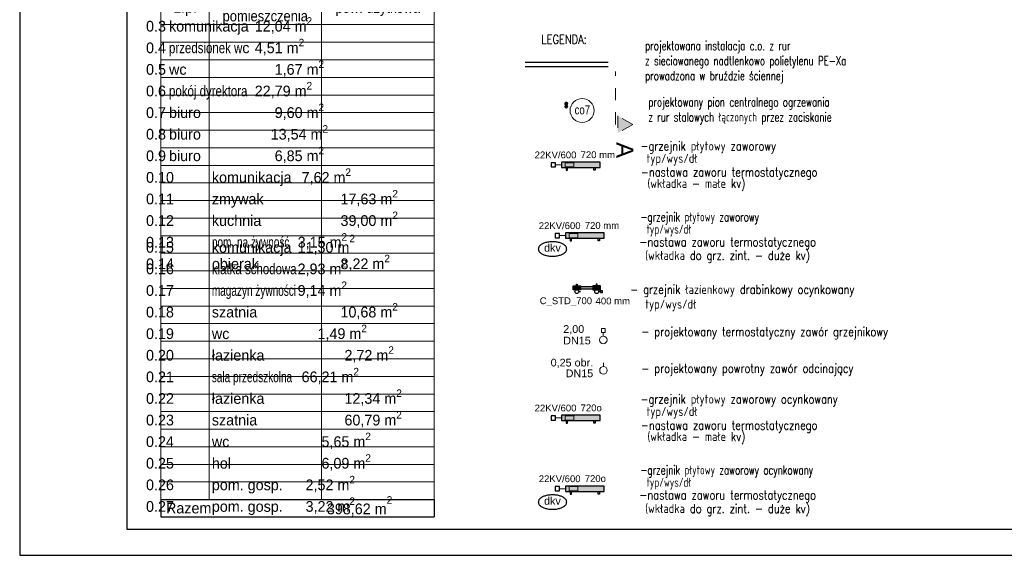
# Model space of a CAD drawing. Header units: millimetres. Extents: x -17429 to 155243, y -2908 to 188569.
# Tile 31 of 113: x -17429 to 5534, y 36644 to 49130. Entities that reach past the tile are written whole.
import ezdxf
from ezdxf.lldxf.tags import DXFTag

# ---------------------------------------------------------------- set-up
doc = ezdxf.new("R2010")
doc.units = ezdxf.units.MM
doc.header["$MEASUREMENT"] = 0
doc.linetypes.add('Dashed', pattern=[564.444447, 282.222223, -282.222223])
doc.linetypes.add('PHANTOM', pattern=[2.5, 1.25, -0.25, 0.25, -0.25, 0.25, -0.25])
doc.layers.get('0').update_dxf_attribs({"lineweight": 5})
for name, color, linetype in [('#op-co', 3, 'Continuous'), ('#opisy', 7, 'Continuous'), ('#podkład', 252, 'Continuous'), ('_TABELA', 7, 'Continuous'), ('IS_Armatura_pod³¹czeniowa_grz._dolnozas.', 7, 'SOLID'), ('IS_Armatura_Therm', 7, 'SOLID'), ('IS_Grafika', 7, 'SOLID'), ('IS_Grzejniki_Plan_rzut', 7, 'SOLID'), ('IS_Powrót', 5, 'DASH'), ('IS_Text_Odbiornikow_Therm', 7, 'Continuous'), ('IS_Zasilanie', 1, 'SOLID')]:
    doc.layers.add(name, color=color, linetype=linetype)
for name, color, linetype, lineweight in [('#piony', 7, 'Continuous', 5), ('Arch opisy_Nr_Pióra__1', 252, 'Continuous', 25), ('Arch opisy_Nr_Pióra__21', 252, 'Continuous', 13), ('arch przekroje_Nr_Pióra__21', 252, 'Continuous', 13), ('arch przekroje_Nr_Pióra__5', 252, 'Continuous', 13)]:
    doc.layers.add(name, color=color, linetype=linetype, lineweight=lineweight)
doc.styles.add('GENERATED_STYLE_4', font='txt')
doc.styles.add('GENERATED_STYLE_5', font='arial.ttf')
doc.styles.add('GENERATED_STYLE_6', font='txt')
doc.styles.add('MtXpl_Arial', font='txt', dxfattribs={"height": 0.2})
doc.styles.add('ROMANS', font='romans', dxfattribs={"width": 0.8})
doc.styles.get("Standard").update_dxf_attribs({"font": 'arial.ttf', "bigfont": 'BIGFONT.SHX'})
tags = doc.linetypes.add('DASH', pattern=[15, 10, -5]).pattern_tags.tags
tags[6:7] = [DXFTag(74, 4), DXFTag(75, 0), DXFTag(340, '0'), DXFTag(46, 0.0), DXFTag(50, 0.0), DXFTag(44, 0.0), DXFTag(45, 0.0)]
tags[4:5] = [DXFTag(74, 4), DXFTag(75, 0), DXFTag(340, '0'), DXFTag(46, 0.0), DXFTag(50, 0.0), DXFTag(44, 0.0), DXFTag(45, 0.0)]
tags = doc.linetypes.add('SOLID', pattern=[10, 10, 0]).pattern_tags.tags
tags[6:7] = [DXFTag(74, 4), DXFTag(75, 0), DXFTag(340, '0'), DXFTag(46, 0.0), DXFTag(50, 0.0), DXFTag(44, 0.0), DXFTag(45, 0.0)]
tags[4:5] = [DXFTag(74, 4), DXFTag(75, 0), DXFTag(340, '0'), DXFTag(46, 0.0), DXFTag(50, 0.0), DXFTag(44, 0.0), DXFTag(45, 0.0)]

# ---------------------------------------------------------------- blocks, each defined once
blk = doc.blocks.new('POO')
at = {"layer": 'Arch opisy_Nr_Pióra__1', "color": 252, "linetype": 'Continuous'}
for p, q in [((-18260, 38230), (-18260, 37828)), ((-18260, 38230), (-11885, 38230)), ((-11885, 38230), (-11885, 37828)), ((-18260, 37828), (-11885, 37828))]:
    blk.add_line(p, q, dxfattribs=at)
at = {"layer": 'Arch opisy_Nr_Pióra__21', "color": 252, "linetype": 'Continuous'}
for p, q in [((-18260, 38238), (-18260, 50105)), ((-18260, 50105), (-11885, 50105)), ((-17135, 38230), (-17135, 50105)), ((-14510, 38230), (-14510, 50105)), ((-11885, 38230), (-11885, 50105)), ((-18260, 49302), (-11885, 49302)), ((-18260, 48892), (-11885, 48892)), ((-18260, 48482), (-11885, 48482)), ((-18260, 48072), (-11885, 48072)), ((-18260, 47662), (-11885, 47662)), ((-18260, 47252), (-11885, 47252)), ((-18260, 46842), (-11885, 46842)), ((-18260, 46432), (-11885, 46432)), ((-18260, 46022), (-11885, 46022)), ((-18260, 45612), (-11885, 45612)), ((-18260, 45202), (-11885, 45202)), ((-18260, 44792), (-11885, 44792)), ((-18260, 44382), (-11885, 44382)), ((-18260, 43972), (-11885, 43972)), ((-18260, 43562), (-11885, 43562)), ((-18260, 43152), (-11885, 43152)), ((-18260, 42742), (-11885, 42742)), ((-18260, 42332), (-11885, 42332)), ((-18260, 41922), (-11885, 41922)), ((-18260, 41512), (-11885, 41512)), ((-18260, 41102), (-11885, 41102)), ((-18260, 40692), (-11885, 40692)), ((-18260, 40282), (-11885, 40282)), ((-18260, 39872), (-11885, 39872)), ((-18260, 39462), (-11885, 39462)), ((-18260, 39052), (-11885, 39052)), ((-18260, 38642), (-11885, 38642)), ((-18260, 38230), (-11885, 38230))]:
    blk.add_line(p, q, dxfattribs=at)
at = {"layer": 'Arch opisy_Nr_Pióra__1', "color": 252, "linetype": 'Continuous', "char_height": 250.01, "attachment_point": 7, "style": 'GENERATED_STYLE_6'}
for s, insert, width in [('     0.1^I{\\W0.7;hol/klatka schod.}^I51,48 m{\\H0.7x;\\A1;\\S2^  ;}\\A1;^I\\P     0.2^Iizolatka^I^I5,43 m{\\H0.7x;\\S2^  ;}^I\\P     0.3^Ikomunikacja^I12,04 m{\\H0.7x;\\S2^  ;}^I\\P     0.4^I{\\W0.8;przedsionek w}c^I4,51 m{\\H0.7x;\\S2^  ;}^I\\P     0.5^Iwc^I^I     1,67 m{\\H0.7x;\\S2^  ;}^I\\P     0.6^I{\\W0.8;pokój dyrektora}^I22,79 m{\\H0.7x;\\S2^  ;}^I\\P     0.7^Ibiuro^I^I     9,60 m{\\H0.7x;\\S2^  ;}^I\\P     0.8^Ibiuro^I^I    13,54 m{\\H0.7x;\\S2^  ;}^I\\P     0.9^Ibiuro^I^I     6,85 m{\\H0.7x;\\S2^  ;}^I\\P     0.10^Ikomunikacja^I 7,62 m{\\H0.7x;\\S2^  ;}^I\\P     0.11^Izmywak^I^I17,63 m{\\H0.7x;\\S2^  ;}^I\\P     0.12^Ikuchnia^I^I39,00 m{\\H0.7x;\\S2^  ;}^I\\P     0.13{\\W0.7;^Ipom. na żywność}^I3,15 m{\\H0.7x;\\S2^  ;}^I\\P     0.14^Iobierak^I^I8,22 m{\\H0.7x;\\S2^  ;}^I^I', (-19070, 43518), 8439.56), ('     0.15^Ikomunikacja^I11,30 m{\\H0.7x;\\A1;\\S2^  ;}\\A1;^I\\P     0.16{\\W0.8;^Iklatka schodowa}^I2,93 m{\\H0.7x;\\S2^  ;}\\P     0.17^I{\\W0.7;magazyn żywności}^I9,14 m{\\H0.7x;\\S2^  ;}^I\\P     0.18^Iszatnia^I^I10,68 m{\\H0.7x;\\S2^  ;}^I\\P     0.19^Iwc^I^I     1,49 m{\\H0.7x;\\S2^  ;}^I\\P     0.20^Iłazienka^I^I 2,72 m{\\H0.7x;\\S2^  ;}^I\\P     0.21^I{\\W0.7;sala przedszkolna}^I 66,21 m{\\H0.7x;\\S2^  ;}\\P     0.22^Iłazienka^I^I 12,34 m{\\H0.7x;\\S2^  ;}^I\\P     0.23^Iszatnia^I^I 60,79 m{\\H0.7x;\\S2^  ;}^I\\P     0.24^Iwc^I^I      5,65 m{\\H0.7x;\\S2^  ;}^I\\P     0.25^Ihol^I^I      6,09 m{\\H0.7x;\\S2^  ;}^I\\P     0.26^Ipom. gosp.^I  2,52 m{\\H0.7x;\\S2^  ;}^I\\P     0.27^Ipom. gosp.^I  3,22 m{\\H0.7x;\\S2^  ;}^I^I', (-19071, 37861), 8047.87)]:
    blk.add_mtext(s, dxfattribs=dict(at, insert=insert, width=width))
at = {"layer": 'Arch opisy_Nr_Pióra__1', "color": 252, "linetype": 'Continuous', "style": 'GENERATED_STYLE_4'}
for s, insert, char_height, attachment_point in [('{L.p.}', (-17695, 49507), 250, 8), ('\\W0.9;pow. użytkowa', (-13200, 49502), 250.01, 8), ('{Razem}', (-18140, 37905), 250, 7), ('{ 398,62 m\\A1{\\H0.7x;\\S2^  ;}}', (-14481, 37843), 250.01, 7)]:
    blk.add_mtext(s, dxfattribs=dict(at, insert=insert, char_height=char_height, attachment_point=attachment_point))
at = {"layer": 'Arch opisy_Nr_Pióra__1', "color": 252, "linetype": 'Continuous', "insert": (-15825, 49304), "char_height": 250.01, "width": 2402.03, "attachment_point": 8, "line_spacing_factor": 0.912199, "style": 'GENERATED_STYLE_4'}
blk.add_mtext('\\W0.9;opis\\Ppomieszczenia', dxfattribs=at)
blk = doc.blocks.new('SERRTRT')
at = {"layer": 'arch przekroje_Nr_Pióra__5', "linetype": 'Continuous'}
blk.add_hatch(color=252, dxfattribs=at).paths.add_polyline_path([(-3481, 46490), (-3481, 46890), (-3131, 46690)], flags=0)
at = {"layer": 'arch przekroje_Nr_Pióra__5', "color": 252, "linetype": 'Dashed'}
for p, q in [((-3531, 46690), (-3531, 47925)), ((-3481, 46890), (-3481, 46490)), ((-3131, 46690), (-3481, 46890)), ((-3131, 46690), (-3481, 46490))]:
    blk.add_line(p, q, dxfattribs=at)
at = {"layer": 'arch przekroje_Nr_Pióra__21', "color": 252, "linetype": 'Continuous', "insert": (-3114, 46090), "char_height": 400, "attachment_point": 2, "rotation": 270, "style": 'GENERATED_STYLE_5'}
blk.add_mtext('{A}', dxfattribs=at)
blk = doc.blocks.new('gfgf')
at = {"layer": '_TABELA', "color": 7}
for p, q in [((-15802, 148063), (-15802, 118363)), ((-13302, 147453), (-13302, 118973)), ((-13302, 118973), (40598, 118973)), ((-15802, 118363), (41198, 118363))]:
    blk.add_line(p, q, dxfattribs=at)

msp = doc.modelspace()

# ---------------------------------------------------------------- hatches: boundary and pattern name
at = {"layer": '#opisy'}
for points in [[(-4523, 42923), (-4347, 42923), (-4347, 42835), (-4523, 42835)], [(-4061, 42901), (-4370, 42901), (-4370, 42857), (-4061, 42857)], [(-3885, 42923), (-4061, 42923), (-4061, 42835), (-3885, 42835)]]:
    msp.add_hatch(color=252, dxfattribs=at).paths.add_polyline_path(points)
at = {"layer": 'IS_Grzejniki_Plan_rzut', "linetype": 'Continuous', "ltscale": 10}
for points in [[(-4795, 45683), (-3895, 45683), (-3895, 45808), (-4795, 45808)], [(-4699, 44034), (-3799, 44034), (-3799, 44159), (-4699, 44159)], [(-4795, 39783), (-3895, 39783), (-3895, 39908), (-4795, 39908)], [(-4699, 38134), (-3799, 38134), (-3799, 38259), (-4699, 38259)]]:
    msp.add_hatch(color=252, dxfattribs=at).paths.add_polyline_path(points)

# ---------------------------------------------------------------- linework, layer by layer
at = {"layer": '#opisy'}
for p, q in [((-4446, 42923), (-4446, 42967)), ((-4446, 42967), (-4424, 42967)), ((-4424, 42967), (-4424, 42923)), ((-3962, 42967), (-3984, 42967)), ((-3984, 42967), (-3984, 42923)), ((-3962, 42923), (-3962, 42967)), ((-4523, 42923), (-4347, 42923)), ((-4523, 42835), (-4523, 42923)), ((-4347, 42835), (-4523, 42835)), ((-4391, 42791), (-4347, 42791)), ((-4347, 42923), (-4347, 42835)), ((-3885, 42923), (-4061, 42923)), ((-4061, 42923), (-4061, 42835)), ((-4061, 42835), (-3885, 42835)), ((-3929, 42791), (-3885, 42791)), ((-3885, 42835), (-3885, 42923)), ((-3840, 42813), (-3885, 42813)), ((-3885, 42813), (-3885, 42769)), ((-3885, 42769), (-3840, 42769)), ((-3840, 42769), (-3840, 42813))]:
    msp.add_line(p, q, dxfattribs=at)
at = {"layer": '#opisy', "color": 7}
for p, q in [((-4061, 42901), (-4370, 42901)), ((-4370, 42857), (-4061, 42857))]:
    msp.add_line(p, q, dxfattribs=at)
at = {"layer": '#opisy', "lineweight": 20, "ltscale": 10}
for p, q in [((-3864, 41840), (-3864, 41928)), ((-3864, 41928), (-3776, 41928)), ((-3776, 41840), (-3864, 41840)), ((-3820, 41752), (-3820, 41840)), ((-3776, 41928), (-3776, 41840)), ((-3814, 41044), (-3814, 41132))]:
    msp.add_line(p, q, dxfattribs=at)
at = {"layer": '#opisy'}
for centre in [(-4435, 42791), (-3973, 42791)]:
    msp.add_ellipse(centre, major_axis=(0, -44.1), ratio=1, dxfattribs=at)
at = {"layer": '#opisy', "lineweight": 20, "ltscale": 10, "extrusion": (0, 0, -1)}
for centre in [(-3820, 41664), (-3814, 40956)]:
    msp.add_ellipse(centre, major_axis=(-88.2, 0), ratio=1, dxfattribs=at)
at = {"layer": '#piony', "color": 7}
msp.add_circle((-4313, 47013), 280, dxfattribs=at)
at = {"layer": 'IS_Armatura_pod³¹czeniowa_grz._dolnozas.', "color": 7, "linetype": 'Continuous', "lineweight": 20, "ltscale": 10}
for p, q in [((-4508, 45796), (-4708, 45796)), ((-4708, 45796), (-4708, 45696)), ((-4508, 45696), (-4508, 45796)), ((-4708, 45696), (-4508, 45696)), ((-4412, 44146), (-4612, 44146)), ((-4612, 44146), (-4612, 44046)), ((-4412, 44046), (-4412, 44146)), ((-4612, 44046), (-4412, 44046)), ((-4508, 39896), (-4708, 39896)), ((-4708, 39896), (-4708, 39796)), ((-4708, 39796), (-4508, 39796)), ((-4508, 39796), (-4508, 39896)), ((-4412, 38246), (-4612, 38246)), ((-4612, 38246), (-4612, 38146)), ((-4612, 38146), (-4412, 38146)), ((-4412, 38146), (-4412, 38246))]:
    msp.add_line(p, q, dxfattribs=at)
at = {"layer": 'IS_Armatura_Therm', "color": 7, "linetype": 'Dashed', "ltscale": 10}
for p, q in [((-4936, 45796), (-5036, 45796)), ((-5036, 45796), (-5036, 45696)), ((-4936, 45696), (-4936, 45796)), ((-5036, 45696), (-4936, 45696)), ((-4840, 44146), (-4940, 44146)), ((-4940, 44146), (-4940, 44046)), ((-4840, 44046), (-4840, 44146)), ((-4940, 44046), (-4840, 44046)), ((-4936, 39896), (-5036, 39896)), ((-5036, 39896), (-5036, 39796)), ((-5036, 39796), (-4936, 39796)), ((-4936, 39796), (-4936, 39896)), ((-4840, 38246), (-4940, 38246)), ((-4940, 38246), (-4940, 38146)), ((-4940, 38146), (-4840, 38146)), ((-4840, 38146), (-4840, 38246))]:
    msp.add_line(p, q, dxfattribs=at)
at = {"layer": 'IS_Armatura_Therm', "color": 7, "linetype": 'Continuous', "lineweight": 20, "ltscale": 10}
for p, q in [((-4795, 45746), (-4936, 45746)), ((-4699, 44096), (-4840, 44096)), ((-4795, 39846), (-4936, 39846)), ((-4699, 38196), (-4840, 38196))]:
    msp.add_line(p, q, dxfattribs=at)
at = {"layer": 'IS_Grafika', "color": 7}
for points, knots in [([(-5003, 43954), (-5019, 43954), (-5051, 43953), (-5098, 43947), (-5142, 43939), (-5182, 43927), (-5219, 43913), (-5252, 43897), (-5280, 43878), (-5303, 43857), (-5320, 43835), (-5331, 43810), (-5334, 43793), (-5334, 43785)], [0, 0, 0, 0, 4.894746, 9.593459, 14.070318, 18.299405, 22.256676, 25.922722, 29.286934, 32.354005, 35.15393, 37.755543, 40.278576, 40.278576, 40.278576, 40.278576]), ([(-4672, 43785), (-4672, 43793), (-4674, 43810), (-4685, 43835), (-4702, 43857), (-4725, 43878), (-4753, 43897), (-4786, 43913), (-4823, 43927), (-4864, 43939), (-4908, 43947), (-4954, 43953), (-4986, 43954), (-5003, 43954)], [0, 0, 0, 0, 2.523033, 5.124646, 7.924571, 10.991642, 14.355854, 18.0219, 21.979171, 26.208258, 30.685117, 35.38383, 40.278576, 40.278576, 40.278576, 40.278576]), ([(-5334, 43785), (-5334, 43776), (-5331, 43759), (-5320, 43735), (-5303, 43712), (-5280, 43691), (-5252, 43673), (-5219, 43656), (-5182, 43642), (-5142, 43631), (-5098, 43622), (-5051, 43617), (-5019, 43616), (-5003, 43616)], [0, 0, 0, 0, 2.523033, 5.124646, 7.924571, 10.991642, 14.355854, 18.0219, 21.979171, 26.208258, 30.685117, 35.38383, 40.278576, 40.278576, 40.278576, 40.278576]), ([(-5003, 43616), (-4986, 43616), (-4954, 43617), (-4908, 43622), (-4864, 43631), (-4823, 43642), (-4786, 43656), (-4753, 43673), (-4725, 43691), (-4702, 43712), (-4685, 43735), (-4674, 43759), (-4672, 43776), (-4672, 43785)], [0, 0, 0, 0, 4.894746, 9.593459, 14.070318, 18.299405, 22.256676, 25.922722, 29.286934, 32.354005, 35.15393, 37.755543, 40.278576, 40.278576, 40.278576, 40.278576]), ([(-5003, 38054), (-5019, 38054), (-5051, 38053), (-5098, 38047), (-5142, 38039), (-5182, 38027), (-5219, 38013), (-5252, 37997), (-5280, 37978), (-5303, 37957), (-5320, 37935), (-5331, 37910), (-5334, 37893), (-5334, 37885)], [0, 0, 0, 0, 4.894746, 9.593459, 14.070318, 18.299405, 22.256676, 25.922722, 29.286934, 32.354005, 35.15393, 37.755543, 40.278576, 40.278576, 40.278576, 40.278576]), ([(-4672, 37885), (-4672, 37893), (-4674, 37910), (-4685, 37935), (-4702, 37957), (-4725, 37978), (-4753, 37997), (-4786, 38013), (-4823, 38027), (-4864, 38039), (-4908, 38047), (-4954, 38053), (-4986, 38054), (-5003, 38054)], [0, 0, 0, 0, 2.523033, 5.124646, 7.924571, 10.991642, 14.355854, 18.0219, 21.979171, 26.208258, 30.685117, 35.38383, 40.278576, 40.278576, 40.278576, 40.278576]), ([(-5334, 37885), (-5334, 37876), (-5331, 37859), (-5320, 37835), (-5303, 37812), (-5280, 37791), (-5252, 37773), (-5219, 37756), (-5182, 37742), (-5142, 37731), (-5098, 37722), (-5051, 37717), (-5019, 37716), (-5003, 37716)], [0, 0, 0, 0, 2.523033, 5.124646, 7.924571, 10.991642, 14.355854, 18.0219, 21.979171, 26.208258, 30.685117, 35.38383, 40.278576, 40.278576, 40.278576, 40.278576]), ([(-5003, 37716), (-4986, 37716), (-4954, 37717), (-4908, 37722), (-4864, 37731), (-4823, 37742), (-4786, 37756), (-4753, 37773), (-4725, 37791), (-4702, 37812), (-4685, 37835), (-4674, 37859), (-4672, 37876), (-4672, 37885)], [0, 0, 0, 0, 4.894746, 9.593459, 14.070318, 18.299405, 22.256676, 25.922722, 29.286934, 32.354005, 35.15393, 37.755543, 40.278576, 40.278576, 40.278576, 40.278576])]:
    msp.add_open_spline(points, degree=3, knots=knots, dxfattribs=at)
at = {"layer": 'IS_Grzejniki_Plan_rzut', "color": 7, "linetype": 'Continuous', "ltscale": 10}
for p, q in [((-3895, 45808), (-4795, 45808)), ((-4795, 45808), (-4795, 45683)), ((-3895, 45683), (-3895, 45808)), ((-4795, 45683), (-3895, 45683)), ((-4686, 45683), (-4686, 45621)), ((-4686, 45621), (-4655, 45621)), ((-4655, 45621), (-4655, 45683)), ((-4036, 45621), (-4036, 45683)), ((-4005, 45621), (-4036, 45621)), ((-4005, 45683), (-4005, 45621)), ((-3799, 44159), (-4699, 44159)), ((-4699, 44159), (-4699, 44034)), ((-3799, 44034), (-3799, 44159)), ((-4699, 44034), (-3799, 44034)), ((-4590, 44034), (-4590, 43971)), ((-4590, 43971), (-4559, 43971)), ((-4559, 43971), (-4559, 44034)), ((-3940, 43971), (-3940, 44034)), ((-3909, 43971), (-3940, 43971)), ((-3909, 44034), (-3909, 43971)), ((-3895, 39908), (-4795, 39908)), ((-4795, 39908), (-4795, 39783)), ((-4795, 39783), (-3895, 39783)), ((-4686, 39783), (-4686, 39721)), ((-4655, 39721), (-4655, 39783)), ((-4036, 39721), (-4036, 39783)), ((-4005, 39783), (-4005, 39721)), ((-3895, 39783), (-3895, 39908)), ((-4686, 39721), (-4655, 39721)), ((-4005, 39721), (-4036, 39721)), ((-3799, 38259), (-4699, 38259)), ((-4699, 38259), (-4699, 38134)), ((-4699, 38134), (-3799, 38134)), ((-4590, 38134), (-4590, 38071)), ((-4559, 38071), (-4559, 38134)), ((-3940, 38071), (-3940, 38134)), ((-3909, 38134), (-3909, 38071)), ((-3799, 38134), (-3799, 38259)), ((-4590, 38071), (-4559, 38071)), ((-3909, 38071), (-3940, 38071))]:
    msp.add_line(p, q, dxfattribs=at)
at = {"layer": 'IS_Powrót', "color": 5, "lineweight": 30, "ltscale": 20}
msp.add_line((-3701, 48029), (-5640, 48029), dxfattribs=at)
at = {"layer": 'IS_Powrót', "color": 5, "lineweight": 0, "ltscale": 20}
msp.add_circle((-4683, 47103), 34.1, dxfattribs=at)
at = {"layer": 'IS_Powrót', "color": 5, "lineweight": 30, "ltscale": 20}
msp.add_circle((-4683, 47103), 22.1, dxfattribs=at)
at = {"layer": 'IS_Zasilanie', "color": 1, "lineweight": 30, "ltscale": 10}
msp.add_line((-3701, 48129), (-5640, 48129), dxfattribs=at)
at = {"layer": 'IS_Zasilanie', "color": 1, "linetype": 'PHANTOM', "lineweight": 0, "ltscale": 250}
msp.add_circle((-4683, 47173), 34.1, dxfattribs=at)
at = {"layer": 'IS_Zasilanie', "color": 1, "linetype": 'PHANTOM', "lineweight": 30, "ltscale": 250}
msp.add_circle((-4683, 47173), 22.1, dxfattribs=at)

# ---------------------------------------------------------------- block references
at = {"layer": '#podkład'}
for name, p in [('SERRTRT', (0, 0)), ('POO', (4123, -288))]:
    msp.add_blockref(name, p, dxfattribs=at)
msp.add_blockref('gfgf', (-1627, -81719))

# ---------------------------------------------------------------- texts
at = {"layer": '#op-co', "color": 7, "style": 'ROMANS', "width": 0.8}
msp.add_text('LEGENDA:', height=210, dxfattribs=at).set_placement((-5262, 48567))
at = {"layer": '#opisy', "color": 7, "linetype": 'Continuous', "lineweight": 0, "style": 'ROMANS', "width": 0.8}
for s, p in [('-grzejnik płytowy zaworowy', (-2952, 46081)), ('typ/wys/dł', (-2810, 45793)), ('-nastawa zaworu termostatycznego', (-2942, 45472)), ('(wkładka - małe kv)', (-2789, 45208)), ('-grzejnik płytowy zaworowy ocynkowany', (-2952, 40181)), ('typ/wys/dł', (-2810, 39893)), ('-nastawa zaworu termostatycznego', (-2942, 39572)), ('(wkładka - małe kv)', (-2789, 39308))]:
    msp.add_text(s, height=210, dxfattribs=at).set_placement(p)
at = {"layer": '#opisy', "color": 7, "style": 'ROMANS', "width": 0.7}
for s, p in [('-grzejnik płytowy zaworowy', (-2952, 44429)), ('typ/wys/dł', (-2810, 44141)), ('-grzejnik płytowy zaworowy ocynkowany', (-2952, 38529)), ('typ/wys/dł', (-2810, 38241))]:
    msp.add_text(s, height=210, dxfattribs=at).set_placement(p)
at = {"layer": '#opisy', "lineweight": -3, "style": 'ROMANS', "width": 0.8}
for s, p in [('- grzejnik łazienkowy drabinkowy ocynkowany', (-3192, 42737)), ('typ/wys/dł', (-2839, 42395)), ('- projektowany termostatyczny zawór grzejnikowy', (-2931, 41753)), ('- projektowany powrotny zawór odcinający', (-2931, 40896))]:
    msp.add_text(s, height=210, dxfattribs=at).set_placement(p)
at = {"layer": '#opisy', "color": 7, "linetype": 'Continuous', "lineweight": 0, "char_height": 210, "width": 6584.28, "attachment_point": 1}
for s, insert in [('\\Fromans.shx|c238;\\W0.8; \\P\\W0.7;projektowana instalacja c.o. z rur\\Pz sieciowanego nadtlenkowo polietylenu PE-Xa\\Pprowadzona w bruździe ściennej', (-2843, 48978)), ('\\C7;\\Fromans.shx|c238;\\W0.8; \\P\\W0.7;projektowany pion centralnego ogrzewania\\Pz rur stalowych łączonych przez zaciskanie ', (-2769, 47667))]:
    msp.add_mtext(s, dxfattribs=dict(at, insert=insert))
at = {"layer": '#opisy', "linetype": 'SOLID'}
for s, insert, char_height, attachment_point in [('\\fArial|b0|i0;C_STD_700', (-5301, 42657), 158.83, 1), ('\\fArial|b0|i0;400 mm', (-3998, 42652), 158.83, 1), ('\\fArial|b0|i0;2,00', (-4752, 41795), 180, 7), ('\\fArial|b0|i0;DN15  ', (-4754, 41558), 180, 7)]:
    msp.add_mtext(s, dxfattribs=dict(at, insert=insert, char_height=char_height, attachment_point=attachment_point))
at = {"layer": '#opisy', "linetype": 'SOLID', "ltscale": 10, "char_height": 180, "attachment_point": 9}
for s, insert in [('\\fArial|b0|i0;0,25 obr.', (-4054, 41012)), ('\\fArial|b0|i0;DN15  ', (-4054, 40793))]:
    msp.add_mtext(s, dxfattribs=dict(at, insert=insert))
at = {"layer": 'IS_Grafika', "color": 7, "lineweight": 5, "ltscale": 10, "style": 'MtXpl_Arial', "width": 0.8}
msp.add_text('co7', height=210, dxfattribs=at).set_placement((-4488, 46923))
at = {"layer": 'IS_Grafika', "color": 7, "lineweight": 40}
for p in [(-5200, 43723), (-5200, 37823)]:
    msp.add_text('dkv', height=180, dxfattribs=at).set_placement(p)
at = {"layer": 'IS_Text_Odbiornikow_Therm', "color": 7, "lineweight": 40}
for s, p in [('22KV/600', (-5419, 45898)), ('720 mm', (-4347, 45902)), ('22KV/600', (-5323, 44249)), ('720 mm', (-4251, 44253)), ('22KV/600', (-5419, 39998)), ('720o', (-4347, 40002)), ('22KV/600', (-5323, 38349)), ('720o', (-4251, 38353))]:
    msp.add_text(s, height=158.8, dxfattribs=at).set_placement(p)
at = {"layer": 'IS_Text_Odbiornikow_Therm', "color": 7, "linetype": 'SOLID', "style": 'ROMANS', "width": 0.8}
for s, p in [('-nastawa zaworu termostatycznego', (-2977, 43846)), (' (wkładka do grz. zint. - duże kv)', (-2955, 43530)), ('-nastawa zaworu termostatycznego', (-2977, 37946)), (' (wkładka do grz. zint. - duże kv)', (-2955, 37630))]:
    msp.add_text(s, height=210, dxfattribs=at).set_placement(p)

doc.saveas('drawing.dxf')
